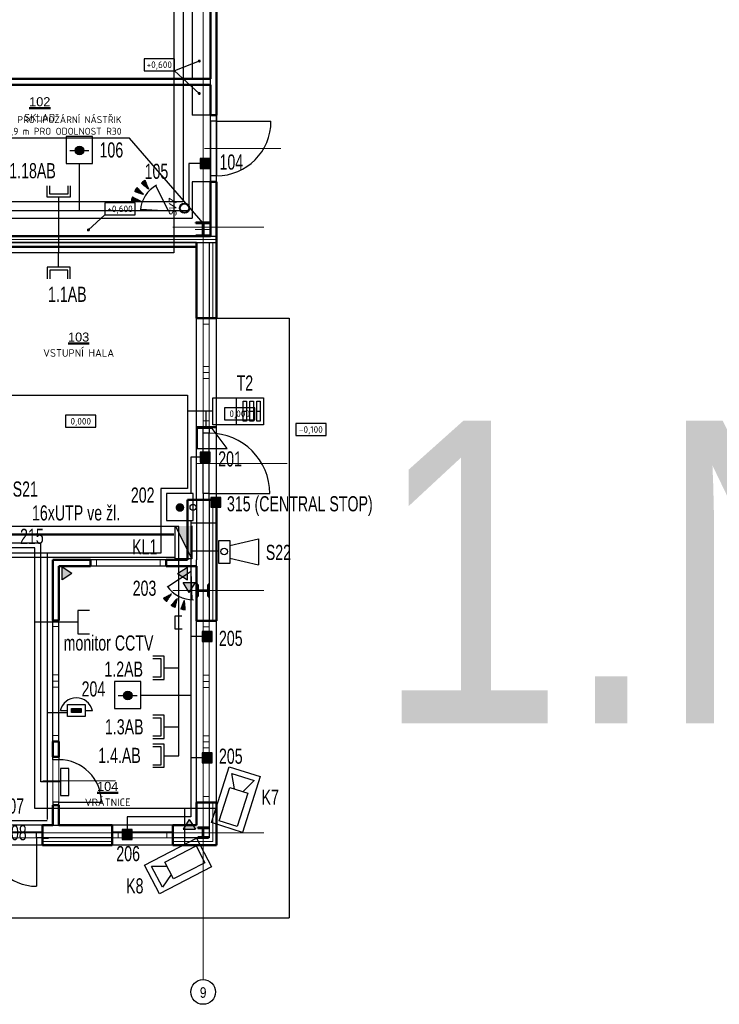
# Model space of a CAD drawing. Header units: millimetres. Extents: x -102634 to 407724, y -68883 to 155589.
# Tile 38 of 80: x 100416 to 111964, y 56124 to 72386. Entities that reach past the tile are written whole.
import ezdxf
from ezdxf.enums import TextEntityAlignment as Align
from ezdxf.lldxf.tags import DXFTag

# ---------------------------------------------------------------- set-up
doc = ezdxf.new("R2010")
doc.units = ezdxf.units.MM
doc.header["$LTSCALE"] = 20
for name, color, linetype in [('_CCTV', 6, 'Continuous'), ('_el.vrátný', 4, 'Continuous'), ('_EZS', 5, 'Continuous'), ('_hodiny', 1, 'Continuous'), ('_SK popis', 3, 'Continuous'), ('_strukturka', 3, 'Continuous'), ('_trasy', 34, 'Continuous')]:
    doc.layers.add(name, color=color, linetype=linetype)
doc.layers.add('_VÝŘEZ', color=40, linetype='Continuous', plot=False)
for name, color, linetype, lineweight in [('CKDVERE_', 7, 'Continuous', 25), ('CKDVERE_NADROVINOU', 7, 'DASHDOT', 18), ('CKDVERE_OSY', 8, 'Continuous', 18), ('CKDVERE_PRAH', 7, 'Continuous', 25), ('CKDVERE_ZARUBNE_RAM', 7, 'Continuous', 25), ('CKIZOLACE', 7, 'Continuous', 18), ('CKOKNA', 7, 'Continuous', 18), ('CKPOPISM', 7, 'Continuous', 50), ('CKPOPISM_POPIS', 3, 'Continuous', 25), ('CKRASTR', 7, 'DASHDOT', 18), ('CKRASTR_POPIS', 9, 'Continuous', 25), ('CKSKLADBA_POPIS', 3, 'Continuous', 25), ('CKSTENY_NADROVINOU', 7, 'DASHDOT', 25), ('CKSTENY_PODROVINOU', 7, 'Continuous', 25), ('CKSTENY_REZ', 7, 'Continuous', 50), ('CKTEXTY_MALE', 8, 'Continuous', 18), ('CSPROFILY_OSY', 9, 'DASHDOT', 18), ('CSPROFILY_REZY', 7, 'Continuous', 50), ('pohledy', 7, 'Continuous', 25), ('ZTI-DEŠŤOVÁ-KANALIZACE', 7, 'KANALIZACE', 40), ('ZTI-SPLAŠKOVÁ KANALIZACE', 7, 'Continuous', 30)]:
    doc.layers.add(name, color=color, linetype=linetype, lineweight=lineweight)
doc.layers.add('CKKOTY_VYS', color=8, linetype='Continuous', lineweight=25, plot=False)
doc.styles.add('Arial', font='arial.ttf', dxfattribs={"width": 0.8})
doc.styles.add('KURZIVA', font='italic__.ttf')
doc.styles.add('ROMANS', font='ic-romans.shx', dxfattribs={"width": 0.8})
doc.styles.get("Standard").update_dxf_attribs({"font": 'isocpeur.ttf'})
tags = doc.linetypes.add('DASHDOT', pattern=[25.4, 12.7, -6.35, 0, -6.35]).pattern_tags.tags
tags[10:11] = [DXFTag(74, 4), DXFTag(75, 0), DXFTag(340, '0'), DXFTag(46, 0.0), DXFTag(50, 0.0), DXFTag(44, 0.0), DXFTag(45, 0.0)]
tags[8:9] = [DXFTag(74, 4), DXFTag(75, 0), DXFTag(340, '0'), DXFTag(46, 0.0), DXFTag(50, 0.0), DXFTag(44, 0.0), DXFTag(45, 0.0)]
tags[6:7] = [DXFTag(74, 4), DXFTag(75, 0), DXFTag(340, '0'), DXFTag(46, 0.0), DXFTag(50, 0.0), DXFTag(44, 0.0), DXFTag(45, 0.0)]
tags[4:5] = [DXFTag(74, 4), DXFTag(75, 0), DXFTag(340, '0'), DXFTag(46, 0.0), DXFTag(50, 0.0), DXFTag(44, 0.0), DXFTag(45, 0.0)]
doc.linetypes.add('IZOLACE_POLYSTYREN_EXPANDOVANY', pattern='A,1,[224,CADKON.SHX,S=0.01,R=0,X=-0.5,Y=-1.74],-2', length=3)
doc.linetypes.add('IZOLACE_POLYSTYREN_PENOVY', pattern='A,0.001,[228,CADKON.SHX,S=0.1,R=0,X=0,Y=0],-2', length=2.001)
doc.linetypes.add('KANALIZACE', pattern='A,30,-3.5,["C",Standard,S=2.54,R=0,X=-3.81,Y=-1.27],-0.001', length=33.501)
doc.dimstyles.new('CADKON', dxfattribs={"dimscale": 100, "dimtxt": 2.2, "dimasz": 2.5, "dimexe": 1.8, "dimexo": 5, "dimgap": 0.6, "dimtad": 1, "dimtoh": 1, "dimdsep": 46, "dimtxsty": 'Standard', "dimblk": 'OBLIQUE', "dimcen": 0.09, "dimclrd": 256, "dimclre": 256, "dimclrt": 256, "dimadec": 1, "dimazin": 2, "dimtfac": 1, "dimtdec": 4, "dimtofl": 0, "dimtmove": 2, "dimatfit": 3, "dimfxl": 1, "dimtolj": 1, "dimtzin": 0, "dimarcsym": 0})
doc.dimstyles.new('CADKON$7', dxfattribs={"dimscale": 100, "dimtxt": 2.5, "dimasz": 2.5, "dimexe": 1.8, "dimexo": 5, "dimgap": 0.6, "dimtad": 1, "dimrnd": 1, "dimtxsty": 'Standard', "dimblk1": 'OBLIQUE', "dimblk2": 'OBLIQUE', "dimsah": 1, "dimcen": 2.5, "dimadec": 1, "dimazin": 2, "dimtfac": 1, "dimtdec": 4, "dimtix": 1, "dimtmove": 0, "dimatfit": 3, "dimldrblk": 'DOTSMALL', "dimfxl": 5, "dimfxlon": 1, "dimtfill": 1, "dimtolj": 1, "dimarcsym": 0})

# ---------------------------------------------------------------- blocks, each defined once
blk = doc.blocks.new('SK2_stěna')
for p, q in [((429, 192), (241, 192)), ((241, 192), (241, -192)), ((241, 0), (0, 0)), ((429, 149), (288, 149)), ((288, 149), (288, -147)), ((288, -147), (429, -147)), ((241, -192), (429, -192))]:
    blk.add_line(p, q)
blk = doc.blocks.new('telefon dveřní')
at = {"layer": '_el.vrátný'}
blk.add_hatch(color=256, dxfattribs=at).paths.add_polyline_path([(-79, 132), (79, 132), (79, 66), (-79, 66)])
for p, q in [((-264, 99), (-145, 99)), ((145, 99), (265, 99))]:
    blk.add_line(p, q, dxfattribs=at)
for points in [[(-145, 198), (145, 198), (145, 0), (-145, 0)], [(-79, 132), (79, 132), (79, 66), (-79, 66)]]:
    blk.add_lwpolyline(points, close=True, dxfattribs=at)
blk.add_arc((0, 40), 271, 12.5145, 167.4855, dxfattribs=at)
blk = doc.blocks.new('zámek')
at = {"layer": '_el.vrátný'}
h = blk.add_hatch(color=256, dxfattribs=at)
h.paths.add_polyline_path([(0, 263), (0, -259)])
edge = h.paths.add_edge_path()
edge.add_line((328, 263), (328, -259))
for p, q in [((124, 159), (0, 159)), ((0, 159), (0, -171)), ((248, 159), (124, 159)), ((495, -171), (248, 159)), ((0, -171), (124, -171)), ((124, -171), (495, -171))]:
    blk.add_line(p, q, dxfattribs=at)
blk = doc.blocks.new('kamera')
at = {"layer": '_CCTV', "linetype": 'Continuous'}
for p, q in [((647, 75), (873, 194)), ((873, 194), (873, -194)), ((65, 156), (646, 156)), ((65, -156), (65, 156)), ((646, 156), (646, -156)), ((646, -156), (65, -156)), ((647, -75), (873, -194))]:
    blk.add_line(p, q, dxfattribs=at)
blk.add_lwpolyline([(967, -268), (0, -268), (0, 268), (967, 268)], close=True, dxfattribs=at)
blk = doc.blocks.new('kláves.')
at = {"layer": '_EZS'}
blk.add_hatch(color=256, dxfattribs=at).paths.add_polyline_path([(0, 0), (544.5, 272.25), (0, 272.25)])
for p, q in [((0, 0), (544.5, 272.25)), ((0, 272.25), (544.5, 272.25)), ((544.5, 272.25), (544.5, 0)), ((544.5, 0), (0, 0))]:
    blk.add_line(p, q, dxfattribs=at)
blk = doc.blocks.new('magnet')
at = {"layer": '_EZS'}
blk.add_hatch(color=256, dxfattribs=at).paths.add_polyline_path([(0, -0.082), (0.165, -0.082), (0.165, 0.082), (0, 0.082)])
blk.add_hatch(color=256, dxfattribs=at).paths.add_polyline_path([(0, -0.082), (0.165, -0.082), (0.165, 0.082), (0, 0.082)])
blk.add_hatch(color=256, dxfattribs=at).paths.add_polyline_path([(0, -0.082), (0.165, -0.082), (0.165, 0.082), (0, 0.082)])
blk.add_lwpolyline([(0, -0.082), (0.165, -0.082), (0.165, 0.082), (0, 0.082)], close=True, dxfattribs=at)
blk.add_lwpolyline([(0, -0.082), (0.165, -0.082), (0.165, 0.082), (0, 0.082)], close=True, dxfattribs=at)
blk.add_lwpolyline([(0, -0.082), (0.165, -0.082), (0.165, 0.082), (0, 0.082)], close=True, dxfattribs=at)
blk = doc.blocks.new('PIR')
at = {"linetype": 'Continuous'}
for p, q in [((401, 229), (0, 0)), ((616, 169), (475, 118)), ((615, 173), (479, 123)), ((618, 166), (491, 120)), ((614, 176), (492, 132)), ((612, 180), (505, 141)), ((611, 183), (518, 150)), ((609, 187), (532, 159)), ((555, 126), (541, 165)), ((559, 127), (544, 167)), ((607, 190), (545, 167)), ((562, 127), (547, 169)), ((566, 127), (550, 171)), ((570, 128), (554, 173)), ((574, 128), (557, 176)), ((605, 194), (558, 176)), ((578, 129), (560, 178)), ((582, 129), (563, 180)), ((586, 129), (567, 182)), ((590, 130), (570, 185)), ((603, 197), (571, 185)), ((594, 130), (573, 187)), ((598, 131), (576, 189)), ((602, 131), (580, 191)), ((605, 131), (583, 193)), ((601, 200), (584, 194)), ((609, 132), (586, 196)), ((613, 132), (590, 198)), ((617, 133), (593, 200)), ((621, 133), (596, 202)), ((599, 203), (597, 203)), ((624, 136), (600, 201)), ((618, 164), (614, 176)), ((0, 0), (401, -229)), ((476, 118), (475, 121)), ((480, 118), (479, 123)), ((484, 119), (482, 125)), ((488, 119), (485, 127)), ((492, 120), (488, 129)), ((496, 120), (492, 132)), ((500, 120), (495, 134)), ((504, 121), (498, 136)), ((499, -2), (499, 1)), ((508, 121), (501, 138)), ((503, -3), (503, 2)), ((648, 2), (503, 2)), ((512, 122), (505, 140)), ((506, -4), (506, 3)), ((619, 162), (507, 121)), ((515, 122), (508, 143)), ((510, -4), (510, 4)), ((519, 122), (511, 145)), ((523, 123), (514, 147)), ((514, -5), (514, 5)), ((527, 123), (518, 149)), ((518, -6), (518, 6)), ((648, 6), (519, 6)), ((531, 124), (521, 151)), ((620, 158), (522, 123)), ((522, -7), (522, 7)), ((535, 124), (524, 154)), ((526, -8), (526, 8)), ((539, 124), (528, 156)), ((529, -9), (529, 9)), ((543, 125), (531, 158)), ((533, -10), (533, 10)), ((547, 125), (534, 160)), ((648, 10), (534, 10)), ((551, 126), (537, 162)), ((537, -11), (537, 11)), ((621, 154), (538, 124)), ((541, -12), (541, 12)), ((545, -13), (545, 13)), ((548, -14), (548, 14)), ((647, 14), (549, 14)), ((552, -15), (552, 15)), ((622, 151), (554, 126)), ((556, -16), (556, 16)), ((560, -17), (560, 17)), ((564, -18), (564, 18)), ((647, 18), (565, 18)), ((568, -19), (568, 18)), ((622, 147), (569, 128)), ((571, -20), (571, 19)), ((575, -21), (575, 20)), ((579, -22), (579, 21)), ((646, 22), (580, 22)), ((583, -23), (583, 22)), ((623, 143), (585, 129)), ((587, -24), (587, 23)), ((590, -25), (590, 24)), ((594, -25), (594, 25)), ((646, 25), (595, 25)), ((598, -26), (598, 26)), ((624, 139), (601, 131)), ((602, -27), (602, 27)), ((606, -28), (606, 28)), ((645, 29), (610, 29)), ((610, -29), (610, 29)), ((613, -30), (613, 30)), ((624, 135), (616, 133)), ((617, -31), (617, 31)), ((621, -32), (621, 32)), ((625, -33), (625, 33)), ((644, 33), (626, 33)), ((629, -34), (629, 34)), ((632, -35), (632, 35)), ((636, -36), (636, 36)), ((640, -37), (640, 37)), ((643, 37), (641, 37)), ((644, -35), (644, 34)), ((648, -7), (648, 6)), ((616, -169), (475, -118)), ((476, -118), (475, -121)), ((480, -119), (479, -123)), ((615, -173), (479, -124)), ((484, -119), (482, -125)), ((488, -120), (485, -128)), ((492, -120), (488, -130)), ((618, -166), (491, -120)), ((496, -120), (492, -132)), ((614, -177), (492, -132)), ((500, -121), (495, -134)), ((648, -1), (498, -1)), ((504, -121), (498, -136)), ((508, -122), (501, -139)), ((512, -122), (505, -141)), ((612, -180), (505, -141)), ((619, -162), (507, -121)), ((515, -122), (508, -143)), ((519, -123), (511, -145)), ((648, -5), (513, -5)), ((523, -123), (514, -147)), ((527, -124), (518, -150)), ((611, -184), (518, -150)), ((531, -124), (521, -152)), ((620, -159), (522, -123)), ((535, -124), (524, -154)), ((539, -125), (528, -156)), ((648, -9), (529, -9)), ((543, -125), (531, -158)), ((609, -187), (532, -159)), ((547, -126), (534, -161)), ((551, -126), (537, -163)), ((621, -155), (538, -125)), ((555, -127), (541, -165)), ((647, -13), (544, -13)), ((559, -127), (544, -167)), ((562, -127), (547, -169)), ((566, -128), (550, -172)), ((622, -151), (554, -126)), ((570, -128), (554, -174)), ((574, -129), (557, -176)), ((647, -17), (559, -17)), ((578, -129), (560, -178)), ((582, -129), (563, -181)), ((586, -130), (567, -183)), ((622, -147), (569, -128)), ((590, -130), (570, -185)), ((594, -131), (573, -187)), ((647, -21), (574, -21)), ((598, -131), (576, -189)), ((602, -131), (580, -192)), ((605, -132), (583, -194)), ((623, -144), (585, -130)), ((609, -132), (586, -196)), ((646, -24), (590, -24)), ((613, -133), (590, -198)), ((617, -133), (593, -200)), ((621, -133), (596, -203)), ((624, -137), (600, -202)), ((624, -140), (601, -131)), ((645, -28), (605, -28)), ((624, -136), (616, -133)), ((645, -32), (620, -32)), ((644, -36), (635, -36)), ((607, -190), (545, -168)), ((605, -194), (558, -177)), ((603, -197), (571, -185)), ((601, -201), (584, -194)), ((599, -204), (597, -203)), ((618, -164), (614, -177))]:
    blk.add_line(p, q, dxfattribs=at)
for centre, major_axis, start_param, end_param in [((-59, 1), (365, 365), 5.004228, 5.997081), ((472, 118), (-108, 108), 4.027836, 4.524277), ((495, 0), (108, 108), 5.249567, 5.746007), ((472, -118), (108, 108), 4.900501, 5.396942)]:
    blk.add_ellipse(centre, major_axis=major_axis, ratio=1, start_param=start_param, end_param=end_param, dxfattribs=at)
blk = doc.blocks.new('OK')
h = blk.add_hatch(color=256)
edge = h.paths.add_edge_path()
edge.add_arc((0, 0), 71.5, 0, 360)
blk.add_line((-158, 2), (154, 2))
blk.add_lwpolyline([(217, -213), (217, 231), (-220, 231), (-220, -213)], close=True)
blk.add_circle((0, 0), 71.5)
blk = doc.blocks.new('tlačítkový')
h = blk.add_hatch(color=256)
edge = h.paths.add_edge_path()
edge.add_arc((220, 213), 71.5, 0, 360)
blk.add_lwpolyline([(437, 0), (437, 444), (0, 444), (0, 0)], close=True)
blk = doc.blocks.new('sir EZS')
at = {"layer": '_EZS'}
for p, q in [((180, 102), (653, 216)), ((183, 102), (653, 216)), ((183, 102), (653, 216)), ((653, 216), (653, -216)), ((653, 216), (653, -216)), ((653, 216), (653, -216)), ((180, -102), (653, -216)), ((183, -102), (653, -216)), ((183, -102), (653, -216))]:
    blk.add_line(p, q, dxfattribs=at)
at = {"layer": '_EZS', "linetype": 'Continuous'}
blk.add_lwpolyline([(0, 190), (180, 190), (180, -190), (0, -190)], close=True, dxfattribs=at)
blk.add_lwpolyline([(0, 190), (180, 190), (180, -190), (0, -190)], close=True, dxfattribs=at)
blk.add_lwpolyline([(0, 190), (180, 190), (180, -190), (0, -190)], close=True, dxfattribs=at)
blk = doc.blocks.new('CK_S_EXT_HEAHEA240')
at = {"transparency": 33554687}
for p, q in [((-120, 115), (120, 115)), ((-120, 115), (-120, 103)), ((-120, 103), (-24.75, 103)), ((-3.75, -82), (-3.75, 82)), ((3.75, -82), (3.75, 82)), ((120, 103), (24.75, 103)), ((120, 115), (120, 103)), ((-120, -115), (-120, -103)), ((-120, -103), (-24.75, -103)), ((-120, -115), (120, -115)), ((120, -103), (24.75, -103)), ((120, -115), (120, -103))]:
    blk.add_line(p, q, dxfattribs=at)
for centre, start, end in [((-24.75, 82), 0, 90), ((24.75, 82), 90, 180), ((-24.75, -82), 270, 0), ((24.75, -82), 180, 270)]:
    blk.add_arc(centre, 21, start, end, dxfattribs=at)
blk = doc.blocks.new('CK_S_EXT_HEAHEA200')
at = {"transparency": 33554687}
for p, q in [((-100, 95), (100, 95)), ((-100, 95), (-100, 85)), ((-100, 85), (-21.25, 85)), ((-3.25, -67), (-3.25, 67)), ((3.25, -67), (3.25, 67)), ((100, 85), (21.25, 85)), ((100, 95), (100, 85)), ((-100, -95), (-100, -85)), ((-100, -85), (-21.25, -85)), ((-100, -95), (100, -95)), ((100, -85), (21.25, -85)), ((100, -95), (100, -85))]:
    blk.add_line(p, q, dxfattribs=at)
for centre, start, end in [((-21.25, 67), 0, 90), ((21.25, 67), 90, 180), ((-21.25, -67), 270, 0), ((21.25, -67), 180, 270)]:
    blk.add_arc(centre, 18, start, end, dxfattribs=at)
blk = doc.blocks.new('CK_S_EXT_HEAHEA180')
at = {"transparency": 33554687}
for p, q in [((-90, 85.5), (90, 85.5)), ((-90, 85.5), (-90, 76)), ((-90, 76), (-18, 76)), ((-3, -61), (-3, 61)), ((3, -61), (3, 61)), ((90, 76), (18, 76)), ((90, 85.5), (90, 76)), ((-90, -85.5), (-90, -76)), ((-90, -76), (-18, -76)), ((-90, -85.5), (90, -85.5)), ((90, -76), (18, -76)), ((90, -85.5), (90, -76))]:
    blk.add_line(p, q, dxfattribs=at)
for centre, start, end in [((-18, 61), 0, 90), ((18, 61), 90, 180), ((-18, -61), 270, 0), ((18, -61), 180, 270)]:
    blk.add_arc(centre, 15, start, end, dxfattribs=at)
blk = doc.blocks.new('CKBL2112015091058', base_point=(102208, 60893))
blk = doc.blocks.new('CKBL2112015091548', base_point=(101049, 65429))
blk = doc.blocks.new('CKBL2112615105543', base_point=(101423, 69100))
blk = doc.blocks.new('_OBLIQUE')
at = {"color": 0, "linetype": 'ByBlock', "transparency": 33554687}
blk.add_line((-0.5, -0.5), (0.5, 0.5), dxfattribs=at)
blk = doc.blocks.new('*U830')
at = {"color": 0, "linetype": 'ByBlock', "lineweight": -2}
blk.add_lwpolyline([(-5, -2), (5, -2), (5, 2), (-5, 2), (-5, -2)], dxfattribs=at)
blk = doc.blocks.new('*U846')
at = {"color": 0, "linetype": 'ByBlock', "lineweight": -2}
blk.add_lwpolyline([(-5, -2), (5, -2), (5, 2), (-5, 2), (-5, -2)], dxfattribs=at)
blk = doc.blocks.new('*U847')
at = {"color": 0, "linetype": 'ByBlock', "lineweight": -2}
blk.add_lwpolyline([(-5, -2), (5, -2), (5, 2), (-5, 2), (-5, -2)], dxfattribs=at)
blk = doc.blocks.new('*U845')
at = {"color": 0, "linetype": 'ByBlock', "lineweight": -2}
blk.add_lwpolyline([(-5, -2), (5, -2), (5, 2), (-5, 2), (-5, -2)], dxfattribs=at)
blk = doc.blocks.new('žlab soklový')
at = {"layer": '_trasy'}
h = blk.add_hatch(color=256, dxfattribs=at)
edge = h.paths.add_edge_path()
edge.add_line((395, 0), (557, -103))
edge = h.paths.add_edge_path()
edge.add_line((395, 0), (557, 103))
edge = h.paths.add_edge_path()
edge.add_line((557, -103), (557, 103))
h.paths.add_polyline_path([(0, -103), (0, 103), (162, 0)])
at = {"layer": '_trasy', "linetype": 'Continuous'}
for p, q in [((162, 0), (0, 103)), ((0, -103), (0, 103)), ((162, 0), (0, -103))]:
    blk.add_line(p, q, dxfattribs=at)

msp = doc.modelspace()

# ---------------------------------------------------------------- linework, layer by layer
at = {"layer": '_CCTV'}
for p, q in [((103115, 91097), (103115, 69379)), ((103115, 69379), (61928, 69379)), ((100665, 63662), (87278, 63662)), ((100665, 59359), (100665, 63662)), ((101566, 62627), (101378, 62627)), ((101378, 62627), (101378, 62243)), ((101137, 62435), (100665, 62435)), ((101378, 62435), (101137, 62435)), ((101378, 62243), (101566, 62243)), ((103657, 59359), (100665, 59359)), ((103142, 58769), (103142, 59359))]:
    msp.add_line(p, q, dxfattribs=at)
at = {"layer": '_el.vrátný'}
for p, q in [((97194, 66185), (103187, 66185)), ((103187, 66185), (103187, 64644)), ((103605, 65920), (103187, 65920)), ((103494, 65658), (103494, 65920)), ((103187, 64644), (102745, 64644)), ((102745, 64644), (102745, 63575)), ((100870, 63575), (87077, 63575)), ((102745, 63575), (100870, 63575)), ((101206, 60937), (100870, 60937))]:
    msp.add_line(p, q, dxfattribs=at)
for points in [[(103605, 65697), (103605, 66143), (104440, 66143), (104440, 65697)], [(103605, 65697), (103605, 66143), (104440, 66143), (104440, 65697)], [(104106, 65753), (104106, 66087), (104162, 66087), (104162, 65753)], [(104106, 65753), (104106, 66087), (104162, 66087), (104162, 65753)], [(104217, 65753), (104217, 66087), (104273, 66087), (104273, 65753)], [(104217, 65753), (104217, 66087), (104273, 66087), (104273, 65753)], [(104329, 65753), (104329, 66087), (104385, 66087), (104385, 65753)], [(104329, 65753), (104329, 66087), (104385, 66087), (104385, 65753)]]:
    msp.add_lwpolyline(points, close=True, dxfattribs=at)
for points in [[(103995, 65697), (103995, 66143)], [(103995, 65697), (103995, 66143)], [(104106, 65920), (104162, 65920)], [(104106, 65920), (104162, 65920)], [(104217, 65920), (104273, 65920)], [(104217, 65920), (104273, 65920)], [(104329, 65920), (104385, 65920)], [(104329, 65920), (104385, 65920)], [(100870, 63575), (100870, 59174)], [(100870, 59156), (99629, 59156), (99629, 58780)]]:
    msp.add_lwpolyline(points, dxfattribs=at)
at = {"layer": '_EZS'}
for p, q in [((101400, 70013), (101400, 69227)), ((103395, 70010), (103209, 70010)), ((103209, 70010), (103209, 69227)), ((103209, 69227), (61794, 69227)), ((103395, 65161), (103241, 65161)), ((103241, 65161), (103241, 64560)), ((103652, 64332), (103652, 64070)), ((103241, 64116), (103241, 59219)), ((103652, 64070), (103241, 64070)), ((103704, 63609), (103241, 63609)), ((102983, 63502), (99868, 63502)), ((103429, 62197), (103241, 62197)), ((102417, 61232), (103241, 61232)), ((103429, 60193), (103241, 60193)), ((103241, 59219), (102192, 59219)), ((102192, 59219), (102192, 58961))]:
    msp.add_line(p, q, dxfattribs=at)
msp.add_circle((103792, 63602), 55.2, dxfattribs=at)
at = {"layer": '_hodiny'}
for p, q in [((100765, 63742), (93870, 63742)), ((100765, 59796), (100765, 63742)), ((101090, 59796), (100765, 59796))]:
    msp.add_line(p, q, dxfattribs=at)
msp.add_lwpolyline([(101225, 59573), (101225, 60020), (101090, 60020), (101090, 59573)], close=True, dxfattribs=at)
at = {"layer": '_strukturka'}
for p, q in [((102962, 82699), (102962, 68537)), ((101059, 69227), (101059, 68537)), ((102962, 68537), (99697, 68537)), ((103040, 64017), (87395, 64017)), ((103040, 60230), (103040, 64017)), ((103094, 62535), (102979, 62535)), ((102979, 62535), (102979, 62326)), ((102979, 62326), (103100, 62326))]:
    msp.add_line(p, q, dxfattribs=at)
at = {"layer": '_trasy', "lineweight": 50}
msp.add_line((102961, 63882), (87306, 63882), dxfattribs=at)
at = {"layer": 'CKDVERE_'}
for p, q in [((103664, 70708), (104564, 70708)), ((103544, 64558), (104544, 64558)), ((101064, 59463), (101764, 59463)), ((100694, 58873), (100694, 58073))]:
    msp.add_line(p, q, dxfattribs=at)
for centre, radius, start, end in [((103664, 70708), 900, 270, 0), ((103544, 64558), 1000, 0, 90), ((101064, 59463), 700, 0, 90), ((100694, 58873), 800, 180, 270)]:
    msp.add_arc(centre, radius, start, end, dxfattribs=at)
at = {"layer": 'CKDVERE_NADROVINOU'}
for p, q in [((100964, 59463), (100964, 60163)), ((101064, 59463), (101064, 60163)), ((100694, 58973), (99894, 58973)), ((100694, 58873), (99894, 58873))]:
    msp.add_line(p, q, dxfattribs=at)
at = {"layer": 'CKDVERE_OSY'}
for p, q in [((103464, 70258), (104728, 70258)), ((103330, 65058), (104830, 65058)), ((102000, 59813), (100800, 59813))]:
    msp.add_line(p, q, dxfattribs=at)
at = {"layer": 'CKDVERE_PRAH'}
for p, q in [((103564, 70708), (103564, 69808)), ((103664, 70708), (103664, 69808)), ((103444, 64558), (103444, 65558)), ((103544, 64558), (103544, 65558))]:
    msp.add_line(p, q, dxfattribs=at)
at = {"layer": 'CKDVERE_ZARUBNE_RAM'}
for p, q in [((103564, 70708), (103564, 70808)), ((103564, 70808), (103664, 70808)), ((103664, 70808), (103664, 70708)), ((103664, 70708), (103564, 70708)), ((103564, 69808), (103564, 69708)), ((103664, 69808), (103564, 69808)), ((103664, 69708), (103664, 69808)), ((103564, 69708), (103664, 69708)), ((103444, 65558), (103444, 65658)), ((103444, 65658), (103544, 65658)), ((103544, 65558), (103444, 65558)), ((103544, 65658), (103544, 65558)), ((103544, 64558), (103444, 64558)), ((103444, 64558), (103444, 64458)), ((103444, 64458), (103544, 64458)), ((103544, 64458), (103544, 64558)), ((100964, 60163), (100964, 60213)), ((100964, 60213), (101064, 60213)), ((101064, 60213), (101064, 60163)), ((101064, 60163), (100964, 60163)), ((101064, 59463), (100964, 59463)), ((100964, 59463), (100964, 59413)), ((100964, 59413), (101064, 59413)), ((101064, 59413), (101064, 59463)), ((100694, 58873), (100694, 58973)), ((100694, 58973), (100794, 58973)), ((100794, 58873), (100694, 58873)), ((100794, 58973), (100794, 58873))]:
    msp.add_line(p, q, dxfattribs=at)
at = {"layer": 'CKIZOLACE', "linetype": 'IZOLACE_POLYSTYREN_PENOVY', "ltscale": 5}
msp.add_lwpolyline([(99339, 68758), (103664, 68758)], dxfattribs=at)
at = {"layer": 'CKIZOLACE', "linetype": 'IZOLACE_POLYSTYREN_EXPANDOVANY', "ltscale": 3}
for points in [[(103604, 68708), (103604, 67458)], [(103604, 64458), (103604, 62458)], [(103604, 59458), (103604, 58813), (102944, 58813)], [(101944, 58813), (100794, 58813)]]:
    msp.add_lwpolyline(points, dxfattribs=at)
at = {"layer": 'CKOKNA'}
for p, q in [((103444, 67358), (103444, 67458)), ((103544, 67458), (103444, 67458)), ((103444, 66658), (103444, 67358)), ((103544, 67358), (103444, 67358)), ((103544, 67358), (103544, 67458)), ((103544, 66658), (103544, 67358)), ((103544, 66658), (103444, 66658)), ((103444, 66658), (103444, 66558)), ((103544, 66558), (103444, 66558)), ((103444, 66558), (103444, 66458)), ((103544, 66658), (103544, 66558)), ((103544, 66558), (103544, 66458)), ((103444, 65758), (103444, 66458)), ((103544, 66458), (103444, 66458)), ((103544, 65758), (103544, 66458)), ((103544, 65758), (103444, 65758)), ((103444, 65758), (103444, 65658)), ((103544, 65758), (103544, 65658)), ((103544, 65658), (103444, 65658)), ((101684, 63463), (101584, 63463)), ((101584, 63363), (101584, 63463)), ((102734, 63463), (101684, 63463)), ((101684, 63363), (101684, 63463)), ((102734, 63363), (102734, 63463)), ((102734, 63463), (102834, 63463)), ((102834, 63363), (102834, 63463)), ((101684, 63363), (101584, 63363)), ((102734, 63363), (101684, 63363)), ((102734, 63363), (102834, 63363)), ((100964, 62363), (100964, 62463)), ((100964, 62463), (101064, 62463)), ((101064, 62363), (101064, 62463)), ((103444, 62358), (103444, 62458)), ((103544, 62458), (103444, 62458)), ((103544, 62358), (103544, 62458)), ((100964, 61563), (100964, 62363)), ((100964, 62363), (101064, 62363)), ((101064, 61563), (101064, 62363)), ((103444, 61558), (103444, 62358)), ((103544, 62358), (103444, 62358)), ((103544, 61558), (103544, 62358)), ((100964, 61563), (101064, 61563)), ((100964, 61563), (100964, 61463)), ((101064, 61563), (101064, 61463)), ((103544, 61558), (103444, 61558)), ((103444, 61558), (103444, 61458)), ((103544, 61558), (103544, 61458)), ((100964, 61463), (101064, 61463)), ((100964, 61463), (100964, 61363)), ((100964, 61363), (101064, 61363)), ((100964, 60563), (100964, 61363)), ((101064, 61463), (101064, 61363)), ((101064, 60563), (101064, 61363)), ((103544, 61458), (103444, 61458)), ((103444, 61458), (103444, 61358)), ((103444, 60558), (103444, 61358)), ((103544, 61358), (103444, 61358)), ((103544, 61458), (103544, 61358)), ((103544, 60558), (103544, 61358)), ((100964, 60563), (101064, 60563)), ((100964, 60563), (100964, 60463)), ((101064, 60563), (101064, 60463)), ((103544, 60558), (103444, 60558)), ((103444, 60558), (103444, 60458)), ((103544, 60558), (103544, 60458)), ((100964, 60463), (101064, 60463)), ((103544, 60458), (103444, 60458)), ((103444, 60458), (103444, 60358)), ((103444, 59558), (103444, 60358)), ((103544, 60358), (103444, 60358)), ((103544, 60458), (103544, 60358)), ((103544, 59558), (103544, 60358)), ((103544, 59558), (103444, 59558)), ((103444, 59558), (103444, 59458)), ((103544, 59558), (103544, 59458)), ((103544, 59458), (103444, 59458)), ((102044, 58973), (101944, 58973)), ((101944, 58873), (101944, 58973)), ((102044, 58873), (101944, 58873)), ((102844, 58973), (102044, 58973)), ((102044, 58873), (102044, 58973)), ((102844, 58873), (102044, 58873)), ((102844, 58873), (102844, 58973)), ((102844, 58973), (102944, 58973)), ((102844, 58873), (102944, 58873)), ((102944, 58873), (102944, 58973))]:
    msp.add_line(p, q, dxfattribs=at)
at = {"layer": 'CKRASTR'}
for p, q in [((103444, 56532), (103444, 91958)), ((102944, 68958), (104444, 68958)), ((102944, 62958), (104444, 62958)), ((82827, 58958), (104444, 58958))]:
    msp.add_line(p, q, dxfattribs=at)
at = {"layer": 'CKRASTR_POPIS'}
msp.add_circle((103444, 56328), 204, dxfattribs=at)
at = {"layer": 'CKSKLADBA_POPIS'}
msp.add_line((100794, 58868), (100894, 58868), dxfattribs=at)
at = {"layer": 'CKSTENY_NADROVINOU'}
for p, q in [((103664, 67458), (104864, 67458)), ((104864, 67458), (104864, 57553)), ((100794, 59083), (99794, 59083)), ((100794, 58753), (99794, 58753)), ((98594, 57553), (104864, 57553))]:
    msp.add_line(p, q, dxfattribs=at)
at = {"layer": 'CKSTENY_PODROVINOU'}
for p, q in [((103264, 90808), (103264, 71408)), ((103564, 71308), (103564, 71408)), ((103264, 71308), (103264, 70808)), ((103564, 70808), (103264, 70808)), ((103564, 69708), (103564, 70808)), ((103664, 69708), (103664, 70808)), ((103564, 69708), (103264, 69708)), ((103264, 69708), (103264, 69108)), ((99564, 69108), (103264, 69108)), ((99339, 68808), (103664, 68808)), ((103664, 68808), (103664, 68708)), ((99339, 68708), (103664, 68708)), ((103334, 68708), (99464, 68708)), ((103334, 68708), (103664, 68708)), ((103544, 68708), (103544, 67458)), ((103544, 68708), (103664, 68708)), ((103334, 65658), (103334, 67458)), ((103544, 67458), (103664, 67458)), ((103664, 65658), (103664, 67458)), ((103334, 64458), (103334, 65658)), ((103664, 64458), (103664, 65658)), ((103334, 64458), (103334, 63463)), ((103544, 64458), (103544, 62458)), ((103544, 64458), (103664, 64458)), ((102834, 63463), (101584, 63463)), ((103334, 63363), (103334, 63463)), ((102834, 63363), (101584, 63363)), ((100964, 60463), (100964, 62463)), ((101064, 60463), (101064, 62463)), ((103334, 59458), (103334, 62458)), ((103544, 62458), (103664, 62458)), ((103664, 59458), (103664, 62458)), ((103544, 59458), (103544, 58873)), ((103544, 59458), (103664, 59458)), ((100964, 59083), (101064, 59083)), ((102944, 59083), (101944, 59083)), ((101944, 58873), (100794, 58873)), ((100794, 58873), (100794, 58753)), ((101944, 58873), (101944, 58753)), ((103544, 58873), (102944, 58873)), ((102944, 58873), (102944, 58753)), ((102944, 58753), (101944, 58753))]:
    msp.add_line(p, q, dxfattribs=at)
at = {"layer": 'CKSTENY_REZ'}
for p, q in [((103564, 71408), (103564, 91108)), ((103664, 70808), (103664, 91208)), ((99464, 71408), (103564, 71408)), ((99564, 71308), (103564, 71308)), ((103564, 70808), (103564, 71308)), ((103664, 70808), (103564, 70808)), ((103564, 68808), (103564, 69708)), ((103664, 69708), (103564, 69708)), ((103664, 68708), (103664, 69708)), ((99564, 68808), (103564, 68808)), ((99564, 68633), (103334, 68633)), ((103334, 68708), (103334, 67458)), ((103334, 68708), (103334, 68633)), ((103664, 68708), (103664, 67458)), ((103664, 67458), (103334, 67458)), ((103664, 65658), (103334, 65658)), ((103664, 65658), (103334, 65658)), ((103334, 64458), (103184, 64458)), ((103184, 64458), (103184, 63463)), ((103664, 64458), (103334, 64458)), ((103664, 64458), (103664, 62458)), ((100964, 63463), (100964, 62463)), ((101584, 63463), (100964, 63463)), ((101584, 63363), (101584, 63463)), ((102834, 63363), (102834, 63463)), ((103184, 63463), (102834, 63463)), ((101064, 63363), (101064, 62463)), ((101584, 63363), (101064, 63363)), ((103334, 63363), (102834, 63363)), ((103334, 63363), (103334, 62458)), ((100964, 62463), (101064, 62463)), ((103664, 62458), (103334, 62458)), ((100964, 60463), (100964, 60213)), ((100964, 60463), (101064, 60463)), ((101064, 60463), (101064, 60213)), ((100964, 60213), (101064, 60213)), ((100964, 59413), (101064, 59413)), ((100964, 59413), (100964, 59083)), ((101064, 59413), (101064, 59083)), ((103334, 59458), (103334, 59083)), ((103664, 59458), (103334, 59458)), ((103664, 59458), (103664, 58753)), ((100794, 58753), (100794, 59083)), ((100964, 59083), (100794, 59083)), ((101944, 59083), (101064, 59083)), ((101944, 58753), (101944, 59083)), ((103334, 59083), (102944, 59083)), ((102944, 58753), (102944, 59083)), ((101944, 58753), (100794, 58753)), ((103664, 58753), (102944, 58753))]:
    msp.add_line(p, q, dxfattribs=at)
at = {"layer": 'CSPROFILY_OSY'}
for p, q in [((103444, 69048), (103444, 68798)), ((103574, 68923), (103314, 68923)), ((103549, 62958), (103339, 62958)), ((103444, 62848), (103444, 63068)), ((103444, 58863), (103444, 59054)), ((103344, 58958), (103544, 58958))]:
    msp.add_line(p, q, dxfattribs=at)
at = {"layer": 'pohledy'}
msp.add_line((103564, 68808), (103664, 68808), dxfattribs=at)
at = {"layer": 'ZTI-DEŠŤOVÁ-KANALIZACE'}
msp.add_circle((103136, 69273), 75, dxfattribs=at)
at = {"layer": 'ZTI-SPLAŠKOVÁ KANALIZACE'}
msp.add_circle((103278, 64331), 50, dxfattribs=at)

# ---------------------------------------------------------------- block references
at = {"layer": '_CCTV'}
for p, rotation in [((103839, 59044), 72.55546844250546), ((103458, 58631), 207.4787138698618)]:
    msp.add_blockref('kamera', p, dxfattribs=dict(at, rotation=rotation))
at = {"layer": '_el.vrátný'}
for name, p in [('zámek', (103346, 65476)), ('telefon dveřní', (101351, 60875))]:
    msp.add_blockref(name, p, dxfattribs=at)
at = {"layer": '_EZS'}
for name, p in [('OK', (101402, 70226)), ('tlačítkový', (102841, 64116)), ('sir EZS', (103704, 63597)), ('OK', (102199, 61223))]:
    msp.add_blockref(name, p, dxfattribs=at)
at = {"layer": '_EZS', "xscale": 1000, "yscale": 1000, "zscale": 1000}
for p in [(103395, 70010), (103395, 65161), (103570, 64415), (103429, 62198), (103429, 60193), (102109, 58928)]:
    msp.add_blockref('magnet', p, dxfattribs=at)
at = {"layer": '_EZS'}
for name, p, rotation in [('PIR', (102874, 69231), 146.9241951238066), ('kláves.', (102983, 64025), 270), ('PIR', (103247, 63270), 242.5544664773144)]:
    msp.add_blockref(name, p, dxfattribs=dict(at, rotation=rotation))
at = {"layer": '_strukturka', "xscale": -1, "rotation": 270}
for name, p in [('SK2_stěna', (101059, 69215)), ('žlab soklový', (103215, 59017))]:
    msp.add_blockref(name, p, dxfattribs=at)
at = {"layer": '_strukturka'}
for name, p, rotation in [('SK2_stěna', (101059, 68537), 270), ('žlab soklový', (103215, 63090), 270), ('SK2_stěna', (103040, 61682), 180), ('SK2_stěna', (103040, 60705), 180), ('SK2_stěna', (103040, 60230), 180)]:
    msp.add_blockref(name, p, dxfattribs=dict(at, rotation=rotation))
msp.add_blockref('žlab soklový', (101117, 63239), dxfattribs=at)
at = {"layer": '_strukturka', "xscale": -1}
msp.add_blockref('žlab soklový', (103185, 63239), dxfattribs=at)
at = {"layer": 'CKKOTY_VYS'}
ref = msp.add_blockref('*U830', (102720, 71642), dxfattribs=dict(at, xscale=50, yscale=50, zscale=50))
ref.add_attrib('Výška', '+0,600', dxfattribs={"layer": '0', "color": 0, "linetype": 'ByBlock', "lineweight": -2, "height": 110}).set_placement((102720, 71642), align=Align.MIDDLE_CENTER)
ref = msp.add_blockref('*U830', (102072, 69262), dxfattribs=dict(at, xscale=50, yscale=50, zscale=50))
ref.add_attrib('Výška', '+0,600', dxfattribs={"layer": '0', "color": 0, "linetype": 'ByBlock', "lineweight": -2, "height": 110}).set_placement((102072, 69262), align=Align.MIDDLE_CENTER)
ref = msp.add_blockref('*U847', (104047, 65878), dxfattribs=dict(at, xscale=50, yscale=50, zscale=50))
ref.add_attrib('Výška', '0,000', dxfattribs={"layer": '0', "color": 0, "linetype": 'ByBlock', "lineweight": -2, "height": 110}).set_placement((104047, 65878), align=Align.MIDDLE_CENTER)
ref = msp.add_blockref('*U846', (101424, 65754), dxfattribs=dict(at, xscale=50, yscale=50, zscale=50))
ref.add_attrib('Výška', '0,000', dxfattribs={"layer": '0', "color": 0, "linetype": 'ByBlock', "lineweight": -2, "height": 110}).set_placement((101424, 65754), align=Align.MIDDLE_CENTER)
ref = msp.add_blockref('*U845', (105222, 65618), dxfattribs=dict(at, xscale=50, yscale=50, zscale=50))
ref.add_attrib('Výška', '-0,100', dxfattribs={"layer": '0', "color": 0, "linetype": 'ByBlock', "lineweight": -2, "height": 110}).set_placement((105222, 65618), align=Align.MIDDLE_CENTER)
at = {"layer": 'CKPOPISM'}
ref = msp.add_blockref('CKBL2112615105543', (100747, 70706), dxfattribs=dict(at, xscale=0.5, yscale=0.5, zscale=0.5))
ref.add_attrib('JMENO', 'SKLAD', dxfattribs={"layer": 'CKPOPISM_POPIS', "height": 125}).set_placement((100747, 70706), align=Align.CENTER)
ref.add_attrib('CISLO', '%%U102', dxfattribs={"height": 150, "style": 'Arial'}).set_placement((100747, 70956), align=Align.CENTER)
ref = msp.add_blockref('CKBL2112015091548', (101389, 66819), dxfattribs=dict(at, xscale=0.5, yscale=0.5, zscale=0.5))
ref.add_attrib('JMENO', 'VSTUPNÍ HALA', dxfattribs={"layer": 'CKPOPISM_POPIS', "height": 125}).set_placement((101389, 66819), align=Align.CENTER)
ref.add_attrib('CISLO', '%%U103', dxfattribs={"height": 150, "style": 'Arial'}).set_placement((101389, 67069), align=Align.CENTER)
ref = msp.add_blockref('CKBL2112015091058', (101868, 59398), dxfattribs=dict(at, xscale=0.5, yscale=0.5, zscale=0.5))
ref.add_attrib('JMENO', 'VRÁTNICE', dxfattribs={"layer": 'CKPOPISM_POPIS', "height": 125}).set_placement((101868, 59398), align=Align.CENTER)
ref.add_attrib('CISLO', '%%U104', dxfattribs={"height": 150, "style": 'Arial'}).set_placement((101868, 59648), align=Align.CENTER)
at = {"layer": 'CSPROFILY_REZY'}
for name, p, rotation in [('CK_S_EXT_HEAHEA240', (103444, 68923), 180), ('CK_S_EXT_HEAHEA200', (103444, 62958), 90)]:
    msp.add_blockref(name, p, dxfattribs=dict(at, rotation=rotation))
msp.add_blockref('CK_S_EXT_HEAHEA180', (103444, 58958), dxfattribs=at)

# ---------------------------------------------------------------- texts
at = {"layer": '_CCTV', "style": 'ROMANS', "width": 0.7}
for s, p in [('monitor CCTV', (101141, 61967)), ('K7', (104408, 59419)), ('K8', (102173, 57955))]:
    msp.add_text(s, height=250, dxfattribs=at).set_placement(p)
at = {"layer": '_el.vrátný', "style": 'ROMANS', "width": 0.7}
msp.add_text('T2', height=250, dxfattribs=at).set_placement((103996, 66261))
at = {"layer": '_EZS', "style": 'ROMANS', "width": 0.7}
for s, p in [('106', (101734, 70110)), ('104', (103714, 69910)), ('105', (102478, 69757)), ('201', (103693, 65007)), ('S21', (100300, 64509)), ('202', (102251, 64410)), ('315 (CENTRAL STOP)', (103837, 64266)), ('215', (100422, 63729)), ('KL1', (102272, 63554)), ('S22', (104478, 63463)), ('203', (102281, 62871)), ('205', (103705, 62043)), ('204', (101438, 61208)), ('205', (103705, 60097)), ('207', (100097, 59275)), ('208', (100141, 58834)), ('206', (102011, 58488))]:
    msp.add_text(s, height=250, dxfattribs=at).set_placement(p)
at = {"layer": '_SK popis', "style": 'ROMANS', "width": 0.7}
for s, p in [('1.18AB', (100244, 69767)), ('1.1AB', (100883, 67726)), ('16xUTP ve žl.', (100619, 64115)), ('1.2AB', (101814, 61535)), ('1.3AB', (101823, 60582)), ('1.4.AB', (101712, 60110))]:
    msp.add_text(s, height=250, dxfattribs=at).set_placement(p)
at = {"layer": '_VÝŘEZ', "transparency": 33554687, "style": 'Arial', "width": 0.8}
msp.add_text('1.NP', height=5000, dxfattribs=at).set_placement((112507, 59265), align=Align.BOTTOM_CENTER)
at = {"layer": 'CKRASTR_POPIS', "style": 'Arial', "width": 0.8}
msp.add_text('9', height=175, dxfattribs=at).set_placement((103444, 56319), align=Align.MIDDLE)
at = {"layer": 'CKTEXTY_MALE', "style": 'KURZIVA'}
msp.add_text('SV7', height=115, rotation=90, dxfattribs=at).set_placement((103000, 69137))
at = {"layer": 'CKTEXTY_MALE', "insert": (102097, 70459), "char_height": 115, "attachment_point": 9}
msp.add_mtext('PROTIPOŽÁRNÍ NÁSTŘIK\\PDO v.2,9 m PRO ODOLNOST R30', dxfattribs=at)

# ---------------------------------------------------------------- leaders
at = {"layer": 'CKKOTY_VYS'}
for points in [[(103380, 71703), (102970, 71542)], [(103380, 71168), (102970, 71542)], [(101550, 68913), (101822, 69162)]]:
    msp.add_leader(points, dimstyle='CADKON', override={"dimasz": 2, "dimldrblk": 'DotSmall'}, dxfattribs=at)
at = {"layer": 'CKTEXTY_MALE', "annotation_type": 0, "has_hookline": 1, "hookline_direction": 1, "text_width": 2179}
msp.add_leader([(103443, 69024), (102227, 70429), (102127, 70429)], dimstyle='CADKON$7', override={"dimscale": 50, "dimtxt": 2.3, "dimasz": 2, "dimfxl": 1, "dimfxlon": 0}, dxfattribs=at)

doc.saveas('drawing.dxf')
